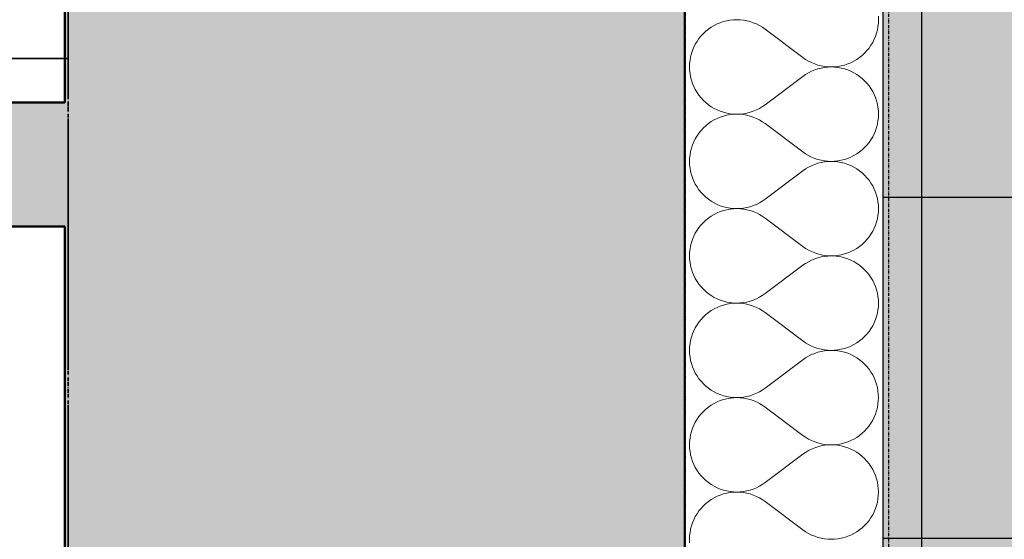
# Model space of a CAD drawing. Header units: millimetres. Extents: x -28761 to 4793, y -4271 to 20239.
# Tile 241 of 256: x -858 to -64, y 8838 to 9257. Entities that reach past the tile are written whole.
import ezdxf

# ---------------------------------------------------------------- set-up
doc = ezdxf.new("R2010")
doc.units = ezdxf.units.MM
doc.header["$MEASUREMENT"] = 0
for name, pattern in [('Telekomunikacni vodic', [9.25, 3, -0.75, 3, -0.75, 0.125, -0.75, 0.125, -0.75]), ('Wipeout_Contour', [1000, 0, -1000]), ('Čerchovaná', [450, 200, -117.5, 15, -117.5]), ('Čerchovaná M', [4.5, 2.5, -0.85, 0.3, -0.85]), ('čárkovaná 3', [1.5, 1, -0.5])]:
    doc.linetypes.add(name, pattern=pattern)
for name, color, linetype in [('5._POHLED ZÁPADNÍ_1_Konstrukce - nenosné', 7, 'Continuous'), ('5._POHLED ZÁPADNÍ_1_Konstrukce - nosné', 7, 'Continuous'), ('5._POHLED ZÁPADNÍ_1_Nové_Konstrukce - nenosné', 7, 'Continuous'), ('5._POHLED ZÁPADNÍ_1_Nové_Konstrukce - nosné', 7, 'Continuous'), ('5._POHLED ZÁPADNÍ_1_Nové_Výplně - Povrchové', 7, 'Continuous'), ('5._POHLED ZÁPADNÍ_1_Nové_Výplně – Řezové', 7, 'Continuous'), ('5._POHLED ZÁPADNÍ_1_TZB - elektroinstalace', 7, 'Continuous'), ('5._POHLED ZÁPADNÍ_1_Výplně – Řezové', 7, 'Continuous')]:
    doc.layers.add(name, color=color, linetype=linetype)

# ---------------------------------------------------------------- blocks, each defined once
blk = doc.blocks.new('*X16', base_point=(-30186.65, -6515.26))
at = {"layer": '5._POHLED ZÁPADNÍ_1_Nové_Výplně – Řezové', "color": 21, "linetype": 'Continuous', "lineweight": 20, "true_color": 0xffaaaa}
for p, q in [((-165.47, 9257.15), (-165.57, 9259.87)), ((-298, 9252.5), (-300.34, 9251.11)), ((-295.57, 9253.71), (-298, 9252.5)), ((-293.05, 9254.75), (-295.57, 9253.71)), ((-290.47, 9255.61), (-293.05, 9254.75)), ((-287.83, 9256.28), (-290.47, 9255.61)), ((-285.16, 9256.77), (-287.83, 9256.28)), ((-282.45, 9257.05), (-285.16, 9256.77)), ((-279.73, 9257.15), (-282.45, 9257.05)), ((-277.01, 9257.05), (-279.73, 9257.15)), ((-274.31, 9256.76), (-277.01, 9257.05)), ((-271.63, 9256.27), (-274.31, 9256.76)), ((-269, 9255.6), (-271.63, 9256.27)), ((-266.42, 9254.74), (-269, 9255.6)), ((-263.9, 9253.69), (-266.42, 9254.74)), ((-261.47, 9252.47), (-263.9, 9253.69)), ((-259.13, 9251.08), (-261.47, 9252.47)), ((-166.34, 9249.05), (-165.86, 9251.72)), ((-165.86, 9251.72), (-165.57, 9254.43)), ((-165.57, 9254.43), (-165.47, 9257.15)), ((-308.54, 9244.01), (-310.25, 9241.89)), ((-306.69, 9246), (-308.54, 9244.01)), ((-304.69, 9247.85), (-306.69, 9246)), ((-302.58, 9249.56), (-304.69, 9247.85)), ((-300.34, 9251.11), (-302.58, 9249.56)), ((-256.9, 9249.53), (-259.13, 9251.08)), ((-226.42, 9226.67), (-256.9, 9249.53)), ((-168.92, 9241.32), (-167.88, 9243.83)), ((-167.88, 9243.83), (-167.02, 9246.41)), ((-167.02, 9246.41), (-166.34, 9249.05)), ((-313.19, 9237.32), (-314.41, 9234.89)), ((-311.8, 9239.66), (-313.19, 9237.32)), ((-310.25, 9241.89), (-311.8, 9239.66)), ((-173.08, 9234.31), (-171.52, 9236.54)), ((-171.52, 9236.54), (-170.14, 9238.88)), ((-170.14, 9238.88), (-168.92, 9241.32)), ((-316.31, 9229.79), (-316.98, 9227.16)), ((-315.45, 9232.37), (-316.31, 9229.79)), ((-314.41, 9234.89), (-315.45, 9232.37)), ((-180.75, 9226.64), (-178.63, 9228.35)), ((-178.63, 9228.35), (-176.64, 9230.2)), ((-176.64, 9230.2), (-174.78, 9232.19)), ((-174.78, 9232.19), (-173.08, 9234.31)), ((-317.76, 9221.77), (-317.85, 9219.06)), ((-317.46, 9224.48), (-317.76, 9221.77)), ((-316.98, 9227.16), (-317.46, 9224.48)), ((-226.42, 9226.67), (-224.19, 9225.12)), ((-224.19, 9225.12), (-221.85, 9223.73)), ((-221.85, 9223.73), (-219.42, 9222.51)), ((-219.42, 9222.51), (-216.91, 9221.47)), ((-216.91, 9221.47), (-214.33, 9220.6)), ((-214.33, 9220.6), (-211.69, 9219.93)), ((-195.49, 9219.92), (-192.85, 9220.59)), ((-192.85, 9220.59), (-190.27, 9221.45)), ((-190.27, 9221.45), (-187.76, 9222.49)), ((-187.76, 9222.49), (-185.32, 9223.7)), ((-185.32, 9223.7), (-182.98, 9225.09)), ((-182.98, 9225.09), (-180.75, 9226.64)), ((-317.85, 9219.06), (-317.76, 9216.34)), ((-317.76, 9216.34), (-317.47, 9213.63)), ((-317.47, 9213.63), (-316.98, 9210.95)), ((-224.19, 9212.99), (-226.42, 9211.43)), ((-221.85, 9214.38), (-224.19, 9212.99)), ((-219.42, 9215.6), (-221.85, 9214.38)), ((-216.91, 9216.64), (-219.42, 9215.6)), ((-214.33, 9217.5), (-216.91, 9216.64)), ((-211.69, 9218.18), (-214.33, 9217.5)), ((-211.69, 9219.93), (-209.02, 9219.44)), ((-209.02, 9218.66), (-211.69, 9218.18)), ((-209.02, 9219.44), (-206.31, 9219.15)), ((-206.31, 9218.95), (-209.02, 9218.66)), ((-206.31, 9219.15), (-203.59, 9219.05)), ((-203.59, 9219.05), (-206.31, 9218.95)), ((-203.59, 9219.05), (-200.87, 9219.15)), ((-200.87, 9218.96), (-203.59, 9219.05)), ((-200.87, 9219.15), (-198.17, 9219.44)), ((-198.17, 9218.67), (-200.87, 9218.96)), ((-198.17, 9219.44), (-195.49, 9219.92)), ((-195.49, 9218.19), (-198.17, 9218.67)), ((-192.85, 9217.51), (-195.49, 9218.19)), ((-190.27, 9216.66), (-192.85, 9217.51)), ((-187.76, 9215.62), (-190.27, 9216.66)), ((-185.33, 9214.4), (-187.76, 9215.62)), ((-182.98, 9213.01), (-185.33, 9214.4)), ((-180.75, 9211.46), (-182.98, 9213.01)), ((-316.98, 9210.95), (-316.31, 9208.32)), ((-316.31, 9208.32), (-315.45, 9205.74)), ((-315.45, 9205.74), (-314.41, 9203.22)), ((-226.42, 9211.43), (-256.9, 9188.58)), ((-178.63, 9209.76), (-180.75, 9211.46)), ((-176.64, 9207.9), (-178.63, 9209.76)), ((-174.78, 9205.91), (-176.64, 9207.9)), ((-173.08, 9203.79), (-174.78, 9205.91)), ((-314.41, 9203.22), (-313.19, 9200.79)), ((-313.19, 9200.79), (-311.8, 9198.45)), ((-311.8, 9198.45), (-310.25, 9196.22)), ((-310.25, 9196.22), (-308.54, 9194.1)), ((-171.52, 9201.56), (-173.08, 9203.79)), ((-170.14, 9199.22), (-171.52, 9201.56)), ((-168.92, 9196.79), (-170.14, 9199.22)), ((-167.88, 9194.27), (-168.92, 9196.79)), ((-308.54, 9194.1), (-306.69, 9192.11)), ((-306.69, 9192.11), (-304.7, 9190.26)), ((-304.7, 9190.26), (-302.58, 9188.55)), ((-302.58, 9188.55), (-300.34, 9187)), ((-259.13, 9187.02), (-256.9, 9188.58)), ((-167.02, 9191.69), (-167.88, 9194.27)), ((-166.34, 9189.06), (-167.02, 9191.69)), ((-165.86, 9186.38), (-166.34, 9189.06)), ((-300.34, 9187), (-298, 9185.61)), ((-298, 9185.61), (-295.57, 9184.39)), ((-295.57, 9184.39), (-293.05, 9183.35)), ((-293.05, 9183.35), (-290.47, 9182.5)), ((-290.47, 9182.5), (-287.84, 9181.83)), ((-287.84, 9181.83), (-285.16, 9181.34)), ((-285.16, 9180.57), (-287.84, 9180.09)), ((-285.16, 9181.34), (-282.45, 9181.05)), ((-282.45, 9180.86), (-285.16, 9180.57)), ((-282.45, 9181.05), (-279.73, 9180.96)), ((-279.73, 9180.96), (-282.45, 9180.86)), ((-279.73, 9180.96), (-277.02, 9181.06)), ((-277.02, 9180.86), (-279.73, 9180.96)), ((-277.02, 9181.06), (-274.31, 9181.35)), ((-274.31, 9180.57), (-277.02, 9180.86)), ((-274.31, 9181.35), (-271.63, 9181.84)), ((-271.63, 9180.08), (-274.31, 9180.57)), ((-271.63, 9181.84), (-269, 9182.51)), ((-269, 9182.51), (-266.42, 9183.37)), ((-266.42, 9183.37), (-263.91, 9184.41)), ((-263.91, 9184.41), (-261.47, 9185.63)), ((-261.47, 9185.63), (-259.13, 9187.02)), ((-165.57, 9183.68), (-165.86, 9186.38)), ((-165.47, 9180.96), (-165.57, 9183.68)), ((-165.57, 9178.24), (-165.47, 9180.96)), ((-302.58, 9173.37), (-304.7, 9171.66)), ((-300.34, 9174.92), (-302.58, 9173.37)), ((-298, 9176.31), (-300.34, 9174.92)), ((-295.57, 9177.52), (-298, 9176.31)), ((-293.05, 9178.56), (-295.57, 9177.52)), ((-290.47, 9179.42), (-293.05, 9178.56)), ((-287.84, 9180.09), (-290.47, 9179.42)), ((-269, 9179.41), (-271.63, 9180.08)), ((-266.42, 9178.55), (-269, 9179.41)), ((-263.91, 9177.5), (-266.42, 9178.55)), ((-261.47, 9176.28), (-263.91, 9177.5)), ((-259.14, 9174.89), (-261.47, 9176.28)), ((-256.9, 9173.34), (-259.14, 9174.89)), ((-226.43, 9150.48), (-256.9, 9173.34)), ((-167.02, 9170.22), (-166.34, 9172.86)), ((-166.34, 9172.86), (-165.86, 9175.53)), ((-165.86, 9175.53), (-165.57, 9178.24)), ((-310.25, 9165.7), (-311.8, 9163.47)), ((-308.54, 9167.82), (-310.25, 9165.7)), ((-306.69, 9169.81), (-308.54, 9167.82)), ((-304.7, 9171.66), (-306.69, 9169.81)), ((-170.14, 9162.69), (-168.92, 9165.13)), ((-168.92, 9165.13), (-167.88, 9167.64)), ((-167.88, 9167.64), (-167.02, 9170.22)), ((-314.41, 9158.7), (-315.45, 9156.18)), ((-313.19, 9161.13), (-314.41, 9158.7)), ((-311.8, 9163.47), (-313.19, 9161.13)), ((-174.79, 9156), (-173.08, 9158.12)), ((-173.08, 9158.12), (-171.53, 9160.35)), ((-171.53, 9160.35), (-170.14, 9162.69)), ((-316.98, 9150.97), (-317.47, 9148.29)), ((-316.31, 9153.6), (-316.98, 9150.97)), ((-315.45, 9156.18), (-316.31, 9153.6)), ((-226.43, 9150.48), (-224.19, 9148.93)), ((-224.19, 9148.93), (-221.85, 9147.54)), ((-185.33, 9147.51), (-182.99, 9148.9)), ((-182.99, 9148.9), (-180.75, 9150.45)), ((-180.75, 9150.45), (-178.63, 9152.16)), ((-178.63, 9152.16), (-176.64, 9154.01)), ((-176.64, 9154.01), (-174.79, 9156)), ((-317.76, 9145.58), (-317.85, 9142.86)), ((-317.85, 9142.86), (-317.76, 9140.15)), ((-317.47, 9148.29), (-317.76, 9145.58)), ((-221.85, 9147.54), (-219.42, 9146.32)), ((-219.42, 9146.32), (-216.91, 9145.27)), ((-216.91, 9145.27), (-214.33, 9144.41)), ((-214.33, 9141.31), (-216.91, 9140.45)), ((-214.33, 9144.41), (-211.69, 9143.74)), ((-211.69, 9141.99), (-214.33, 9141.31)), ((-211.69, 9143.74), (-209.02, 9143.25)), ((-209.02, 9142.47), (-211.69, 9141.99)), ((-209.02, 9143.25), (-206.31, 9142.96)), ((-206.31, 9142.76), (-209.02, 9142.47)), ((-206.31, 9142.96), (-203.59, 9142.86)), ((-203.59, 9142.86), (-206.31, 9142.76)), ((-203.59, 9142.86), (-200.87, 9142.96)), ((-200.87, 9142.77), (-203.59, 9142.86)), ((-200.87, 9142.96), (-198.17, 9143.25)), ((-198.17, 9142.48), (-200.87, 9142.77)), ((-198.17, 9143.25), (-195.49, 9143.73)), ((-195.49, 9142), (-198.17, 9142.48)), ((-195.49, 9143.73), (-192.86, 9144.4)), ((-192.86, 9141.32), (-195.49, 9142)), ((-192.86, 9144.4), (-190.27, 9145.26)), ((-190.27, 9140.47), (-192.86, 9141.32)), ((-190.27, 9145.26), (-187.76, 9146.3)), ((-187.76, 9146.3), (-185.33, 9147.51)), ((-317.76, 9140.15), (-317.47, 9137.44)), ((-317.47, 9137.44), (-316.98, 9134.76)), ((-316.98, 9134.76), (-316.31, 9132.13)), ((-226.43, 9135.24), (-256.9, 9112.39)), ((-224.19, 9136.8), (-226.43, 9135.24)), ((-221.85, 9138.19), (-224.19, 9136.8)), ((-219.42, 9139.41), (-221.85, 9138.19)), ((-216.91, 9140.45), (-219.42, 9139.41)), ((-187.76, 9139.43), (-190.27, 9140.47)), ((-185.33, 9138.21), (-187.76, 9139.43)), ((-182.99, 9136.82), (-185.33, 9138.21)), ((-180.75, 9135.27), (-182.99, 9136.82)), ((-178.63, 9133.57), (-180.75, 9135.27)), ((-176.64, 9131.71), (-178.63, 9133.57)), ((-316.31, 9132.13), (-315.45, 9129.55)), ((-315.45, 9129.55), (-314.41, 9127.03)), ((-314.41, 9127.03), (-313.19, 9124.6)), ((-174.79, 9129.72), (-176.64, 9131.71)), ((-173.08, 9127.6), (-174.79, 9129.72)), ((-171.53, 9125.37), (-173.08, 9127.6)), ((-170.14, 9123.03), (-171.53, 9125.37)), ((-313.19, 9124.6), (-311.8, 9122.26)), ((-311.8, 9122.26), (-310.25, 9120.03)), ((-310.25, 9120.03), (-308.54, 9117.91)), ((-308.54, 9117.91), (-306.69, 9115.92)), ((-168.92, 9120.6), (-170.14, 9123.03)), ((-167.88, 9118.08), (-168.92, 9120.6)), ((-167.02, 9115.5), (-167.88, 9118.08)), ((-306.69, 9115.92), (-304.7, 9114.07)), ((-304.7, 9114.07), (-302.58, 9112.36)), ((-302.58, 9112.36), (-300.34, 9110.81)), ((-300.34, 9110.81), (-298, 9109.42)), ((-298, 9109.42), (-295.57, 9108.2)), ((-263.91, 9108.22), (-261.48, 9109.44)), ((-261.48, 9109.44), (-259.14, 9110.83)), ((-259.14, 9110.83), (-256.9, 9112.39)), ((-166.35, 9112.87), (-167.02, 9115.5)), ((-165.86, 9110.19), (-166.35, 9112.87)), ((-165.57, 9107.48), (-165.86, 9110.19)), ((-295.57, 9101.33), (-298, 9100.12)), ((-295.57, 9108.2), (-293.06, 9107.16)), ((-293.06, 9102.37), (-295.57, 9101.33)), ((-293.06, 9107.16), (-290.47, 9106.31)), ((-290.47, 9103.23), (-293.06, 9102.37)), ((-290.47, 9106.31), (-287.84, 9105.63)), ((-287.84, 9103.9), (-290.47, 9103.23)), ((-287.84, 9105.63), (-285.16, 9105.15)), ((-285.16, 9104.38), (-287.84, 9103.9)), ((-285.16, 9105.15), (-282.46, 9104.86)), ((-282.46, 9104.67), (-285.16, 9104.38)), ((-282.46, 9104.86), (-279.74, 9104.77)), ((-279.74, 9104.77), (-282.46, 9104.67)), ((-279.74, 9104.77), (-277.02, 9104.87)), ((-277.02, 9104.67), (-279.74, 9104.77)), ((-277.02, 9104.87), (-274.31, 9105.16)), ((-274.31, 9104.38), (-277.02, 9104.67)), ((-274.31, 9105.16), (-271.64, 9105.64)), ((-271.64, 9103.89), (-274.31, 9104.38)), ((-271.64, 9105.64), (-269, 9106.32)), ((-269, 9103.22), (-271.64, 9103.89)), ((-269, 9106.32), (-266.42, 9107.18)), ((-266.42, 9102.36), (-269, 9103.22)), ((-266.42, 9107.18), (-263.91, 9108.22)), ((-263.91, 9101.31), (-266.42, 9102.36)), ((-261.48, 9100.09), (-263.91, 9101.31)), ((-165.86, 9099.34), (-165.57, 9102.05)), ((-165.47, 9104.77), (-165.57, 9107.48)), ((-165.57, 9102.05), (-165.47, 9104.77)), ((-306.69, 9093.62), (-308.54, 9091.63)), ((-304.7, 9095.47), (-306.69, 9093.62)), ((-302.58, 9097.18), (-304.7, 9095.47)), ((-300.34, 9098.73), (-302.58, 9097.18)), ((-298, 9100.12), (-300.34, 9098.73)), ((-259.14, 9098.7), (-261.48, 9100.09)), ((-256.9, 9097.15), (-259.14, 9098.7)), ((-226.43, 9074.29), (-256.9, 9097.15)), ((-167.88, 9091.45), (-167.02, 9094.03)), ((-167.02, 9094.03), (-166.35, 9096.66)), ((-166.35, 9096.66), (-165.86, 9099.34)), ((-311.8, 9087.28), (-313.19, 9084.94)), ((-310.25, 9089.51), (-311.8, 9087.28)), ((-308.54, 9091.63), (-310.25, 9089.51)), ((-171.53, 9084.16), (-170.14, 9086.5)), ((-170.14, 9086.5), (-168.92, 9088.93)), ((-168.92, 9088.93), (-167.88, 9091.45)), ((-316.31, 9077.41), (-316.99, 9074.78)), ((-315.45, 9079.99), (-316.31, 9077.41)), ((-314.41, 9082.51), (-315.45, 9079.99)), ((-313.19, 9084.94), (-314.41, 9082.51)), ((-178.63, 9075.97), (-176.64, 9077.82)), ((-176.64, 9077.82), (-174.79, 9079.81)), ((-174.79, 9079.81), (-173.08, 9081.93)), ((-173.08, 9081.93), (-171.53, 9084.16)), ((-317.76, 9069.39), (-317.86, 9066.67)), ((-317.47, 9072.1), (-317.76, 9069.39)), ((-316.99, 9074.78), (-317.47, 9072.1)), ((-226.43, 9074.29), (-224.19, 9072.74)), ((-224.19, 9072.74), (-221.86, 9071.35)), ((-221.86, 9071.35), (-219.42, 9070.13)), ((-219.42, 9070.13), (-216.91, 9069.08)), ((-216.91, 9069.08), (-214.33, 9068.22)), ((-190.28, 9069.07), (-187.76, 9070.11)), ((-187.76, 9070.11), (-185.33, 9071.32)), ((-185.33, 9071.32), (-182.99, 9072.71)), ((-182.99, 9072.71), (-180.75, 9074.26)), ((-180.75, 9074.26), (-178.63, 9075.97)), ((-317.86, 9066.67), (-317.76, 9063.96)), ((-317.76, 9063.96), (-317.47, 9061.25)), ((-317.47, 9061.25), (-316.99, 9058.57)), ((-221.86, 9062), (-224.2, 9060.61)), ((-219.42, 9063.22), (-221.86, 9062)), ((-216.91, 9064.26), (-219.42, 9063.22)), ((-214.33, 9065.12), (-216.91, 9064.26)), ((-214.33, 9068.22), (-211.7, 9067.55)), ((-211.7, 9065.8), (-214.33, 9065.12)), ((-211.7, 9067.55), (-209.02, 9067.06)), ((-209.02, 9066.28), (-211.7, 9065.8)), ((-209.02, 9067.06), (-206.31, 9066.77)), ((-206.31, 9066.57), (-209.02, 9066.28)), ((-206.31, 9066.77), (-203.6, 9066.67)), ((-203.6, 9066.67), (-206.31, 9066.57)), ((-203.6, 9066.67), (-200.88, 9066.77)), ((-200.88, 9066.58), (-203.6, 9066.67)), ((-200.88, 9066.77), (-198.17, 9067.06)), ((-198.17, 9066.29), (-200.88, 9066.58)), ((-198.17, 9067.06), (-195.49, 9067.54)), ((-195.49, 9065.81), (-198.17, 9066.29)), ((-195.49, 9067.54), (-192.86, 9068.21)), ((-192.86, 9065.13), (-195.49, 9065.81)), ((-192.86, 9068.21), (-190.28, 9069.07)), ((-190.28, 9064.28), (-192.86, 9065.13)), ((-187.76, 9063.24), (-190.28, 9064.28)), ((-185.33, 9062.02), (-187.76, 9063.24)), ((-182.99, 9060.63), (-185.33, 9062.02)), ((-316.99, 9058.57), (-316.31, 9055.94)), ((-316.31, 9055.94), (-315.45, 9053.36)), ((-315.45, 9053.36), (-314.41, 9050.84)), ((-226.43, 9059.05), (-256.91, 9036.2)), ((-224.2, 9060.61), (-226.43, 9059.05)), ((-180.75, 9059.08), (-182.99, 9060.63)), ((-178.63, 9057.37), (-180.75, 9059.08)), ((-176.64, 9055.52), (-178.63, 9057.37)), ((-174.79, 9053.53), (-176.64, 9055.52)), ((-173.08, 9051.41), (-174.79, 9053.53)), ((-314.41, 9050.84), (-313.19, 9048.41)), ((-313.19, 9048.41), (-311.8, 9046.07)), ((-311.8, 9046.07), (-310.25, 9043.84)), ((-171.53, 9049.18), (-173.08, 9051.41)), ((-170.14, 9046.84), (-171.53, 9049.18)), ((-168.92, 9044.41), (-170.14, 9046.84)), ((-310.25, 9043.84), (-308.55, 9041.72)), ((-308.55, 9041.72), (-306.69, 9039.73)), ((-306.69, 9039.73), (-304.7, 9037.87)), ((-304.7, 9037.87), (-302.58, 9036.17)), ((-167.88, 9041.89), (-168.92, 9044.41)), ((-167.02, 9039.31), (-167.88, 9041.89)), ((-166.35, 9036.68), (-167.02, 9039.31)), ((-302.58, 9036.17), (-300.35, 9034.62)), ((-300.35, 9034.62), (-298, 9033.23)), ((-298, 9033.23), (-295.57, 9032.01)), ((-295.57, 9032.01), (-293.06, 9030.97)), ((-293.06, 9030.97), (-290.48, 9030.12)), ((-290.48, 9030.12), (-287.84, 9029.44)), ((-287.84, 9029.44), (-285.16, 9028.96)), ((-274.31, 9028.97), (-271.64, 9029.45)), ((-271.64, 9029.45), (-269, 9030.13)), ((-269, 9030.13), (-266.42, 9030.99)), ((-266.42, 9030.99), (-263.91, 9032.03)), ((-263.91, 9032.03), (-261.48, 9033.25)), ((-261.48, 9033.25), (-259.14, 9034.64)), ((-259.14, 9034.64), (-256.91, 9036.2)), ((-165.86, 9034), (-166.35, 9036.68)), ((-165.57, 9031.29), (-165.86, 9034)), ((-165.48, 9028.58), (-165.57, 9031.29)), ((-300.35, 9022.54), (-302.58, 9020.99)), ((-298.01, 9023.93), (-300.35, 9022.54)), ((-295.57, 9025.14), (-298.01, 9023.93)), ((-293.06, 9026.18), (-295.57, 9025.14)), ((-290.48, 9027.04), (-293.06, 9026.18)), ((-287.84, 9027.71), (-290.48, 9027.04)), ((-285.16, 9028.19), (-287.84, 9027.71)), ((-285.16, 9028.96), (-282.46, 9028.67)), ((-282.46, 9028.48), (-285.16, 9028.19)), ((-282.46, 9028.67), (-279.74, 9028.58)), ((-279.74, 9028.58), (-282.46, 9028.48)), ((-279.74, 9028.58), (-277.02, 9028.68)), ((-277.02, 9028.48), (-279.74, 9028.58)), ((-277.02, 9028.68), (-274.31, 9028.97)), ((-274.31, 9028.19), (-277.02, 9028.48)), ((-271.64, 9027.7), (-274.31, 9028.19)), ((-269, 9027.03), (-271.64, 9027.7)), ((-266.42, 9026.17), (-269, 9027.03)), ((-263.91, 9025.12), (-266.42, 9026.17)), ((-261.48, 9023.9), (-263.91, 9025.12)), ((-259.14, 9022.51), (-261.48, 9023.9)), ((-256.91, 9020.96), (-259.14, 9022.51)), ((-166.35, 9020.47), (-165.86, 9023.15)), ((-165.86, 9023.15), (-165.57, 9025.86)), ((-165.57, 9025.86), (-165.48, 9028.58)), ((-308.55, 9015.44), (-310.25, 9013.32)), ((-306.69, 9017.43), (-308.55, 9015.44)), ((-304.7, 9019.28), (-306.69, 9017.43)), ((-302.58, 9020.99), (-304.7, 9019.28)), ((-226.43, 8998.1), (-256.91, 9020.96)), ((-168.92, 9012.74), (-167.88, 9015.26)), ((-167.88, 9015.26), (-167.02, 9017.84)), ((-167.02, 9017.84), (-166.35, 9020.47)), ((-314.41, 9006.32), (-315.45, 9003.8)), ((-313.19, 9008.75), (-314.41, 9006.32)), ((-311.81, 9011.09), (-313.19, 9008.75)), ((-310.25, 9013.32), (-311.81, 9011.09)), ((-174.79, 9003.62), (-173.08, 9005.74)), ((-173.08, 9005.74), (-171.53, 9007.97)), ((-171.53, 9007.97), (-170.14, 9010.31)), ((-170.14, 9010.31), (-168.92, 9012.74)), ((-316.99, 8998.58), (-317.47, 8995.91)), ((-316.31, 9001.22), (-316.99, 8998.58)), ((-315.45, 9003.8), (-316.31, 9001.22)), ((-226.43, 8998.1), (-224.2, 8996.55)), ((-182.99, 8996.52), (-180.75, 8998.07)), ((-180.75, 8998.07), (-178.64, 8999.78)), ((-178.64, 8999.78), (-176.64, 9001.63)), ((-176.64, 9001.63), (-174.79, 9003.62)), ((-317.76, 8993.2), (-317.86, 8990.48)), ((-317.86, 8990.48), (-317.76, 8987.76)), ((-317.47, 8995.91), (-317.76, 8993.2)), ((-224.2, 8996.55), (-221.86, 8995.16)), ((-221.86, 8995.16), (-219.43, 8993.94)), ((-219.43, 8993.94), (-216.91, 8992.89)), ((-216.91, 8992.89), (-214.33, 8992.03)), ((-214.33, 8992.03), (-211.7, 8991.36)), ((-211.7, 8991.36), (-209.02, 8990.87)), ((-209.02, 8990.09), (-211.7, 8989.6)), ((-209.02, 8990.87), (-206.32, 8990.58)), ((-206.32, 8990.38), (-209.02, 8990.09)), ((-206.32, 8990.58), (-203.6, 8990.48)), ((-203.6, 8990.48), (-206.32, 8990.38)), ((-203.6, 8990.48), (-200.88, 8990.58)), ((-200.88, 8990.39), (-203.6, 8990.48)), ((-200.88, 8990.58), (-198.17, 8990.87)), ((-198.17, 8990.1), (-200.88, 8990.39)), ((-198.17, 8990.87), (-195.5, 8991.35)), ((-195.5, 8989.61), (-198.17, 8990.1)), ((-195.5, 8991.35), (-192.86, 8992.02)), ((-192.86, 8992.02), (-190.28, 8992.88)), ((-190.28, 8992.88), (-187.76, 8993.92)), ((-187.76, 8993.92), (-185.33, 8995.13)), ((-185.33, 8995.13), (-182.99, 8996.52)), ((-317.76, 8987.76), (-317.47, 8985.06)), ((-317.47, 8985.06), (-316.99, 8982.38)), ((-316.99, 8982.38), (-316.31, 8979.75)), ((-226.43, 8982.86), (-256.91, 8960.01)), ((-224.2, 8984.42), (-226.43, 8982.86)), ((-221.86, 8985.81), (-224.2, 8984.42)), ((-219.43, 8987.03), (-221.86, 8985.81)), ((-216.91, 8988.07), (-219.43, 8987.03)), ((-214.33, 8988.93), (-216.91, 8988.07)), ((-211.7, 8989.6), (-214.33, 8988.93)), ((-192.86, 8988.94), (-195.5, 8989.61)), ((-190.28, 8988.09), (-192.86, 8988.94)), ((-187.76, 8987.05), (-190.28, 8988.09)), ((-185.33, 8985.83), (-187.76, 8987.05)), ((-182.99, 8984.44), (-185.33, 8985.83)), ((-180.75, 8982.89), (-182.99, 8984.44)), ((-178.64, 8981.18), (-180.75, 8982.89)), ((-316.31, 8979.75), (-315.46, 8977.17)), ((-315.46, 8977.17), (-314.41, 8974.65)), ((-314.41, 8974.65), (-313.2, 8972.22)), ((-176.64, 8979.33), (-178.64, 8981.18)), ((-174.79, 8977.34), (-176.64, 8979.33)), ((-173.08, 8975.22), (-174.79, 8977.34)), ((-171.53, 8972.99), (-173.08, 8975.22)), ((-313.2, 8972.22), (-311.81, 8969.88)), ((-311.81, 8969.88), (-310.25, 8967.65)), ((-310.25, 8967.65), (-308.55, 8965.53)), ((-170.14, 8970.65), (-171.53, 8972.99)), ((-168.92, 8968.22), (-170.14, 8970.65)), ((-167.88, 8965.7), (-168.92, 8968.22)), ((-308.55, 8965.53), (-306.69, 8963.54)), ((-306.69, 8963.54), (-304.7, 8961.68)), ((-304.7, 8961.68), (-302.58, 8959.98)), ((-302.58, 8959.98), (-300.35, 8958.43)), ((-300.35, 8958.43), (-298.01, 8957.04)), ((-261.48, 8957.06), (-259.14, 8958.45)), ((-259.14, 8958.45), (-256.91, 8960.01)), ((-167.02, 8963.12), (-167.88, 8965.7)), ((-166.35, 8960.49), (-167.02, 8963.12)), ((-165.87, 8957.81), (-166.35, 8960.49)), ((-298.01, 8957.04), (-295.57, 8955.82)), ((-295.57, 8955.82), (-293.06, 8954.78)), ((-293.06, 8949.99), (-295.57, 8948.95)), ((-293.06, 8954.78), (-290.48, 8953.93)), ((-290.48, 8950.85), (-293.06, 8949.99)), ((-290.48, 8953.93), (-287.84, 8953.25)), ((-287.84, 8951.52), (-290.48, 8950.85)), ((-287.84, 8953.25), (-285.16, 8952.77)), ((-285.16, 8952), (-287.84, 8951.52)), ((-285.16, 8952.77), (-282.46, 8952.48)), ((-282.46, 8952.29), (-285.16, 8952)), ((-282.46, 8952.48), (-279.74, 8952.39)), ((-279.74, 8952.39), (-282.46, 8952.29)), ((-279.74, 8952.39), (-277.02, 8952.49)), ((-277.02, 8952.29), (-279.74, 8952.39)), ((-277.02, 8952.49), (-274.32, 8952.78)), ((-274.32, 8952), (-277.02, 8952.29)), ((-274.32, 8952.78), (-271.64, 8953.26)), ((-271.64, 8951.51), (-274.32, 8952)), ((-271.64, 8953.26), (-269, 8953.94)), ((-269, 8950.84), (-271.64, 8951.51)), ((-269, 8953.94), (-266.42, 8954.8)), ((-266.42, 8949.97), (-269, 8950.84)), ((-266.42, 8954.8), (-263.91, 8955.84)), ((-263.91, 8948.93), (-266.42, 8949.97)), ((-263.91, 8955.84), (-261.48, 8957.06)), ((-165.58, 8955.1), (-165.87, 8957.81)), ((-165.48, 8952.38), (-165.58, 8955.1)), ((-165.58, 8949.67), (-165.48, 8952.38)), ((-304.7, 8943.09), (-306.69, 8941.24)), ((-302.58, 8944.8), (-304.7, 8943.09)), ((-300.35, 8946.35), (-302.58, 8944.8)), ((-298.01, 8947.74), (-300.35, 8946.35)), ((-295.57, 8948.95), (-298.01, 8947.74)), ((-261.48, 8947.71), (-263.91, 8948.93)), ((-259.14, 8946.32), (-261.48, 8947.71)), ((-256.91, 8944.77), (-259.14, 8946.32)), ((-226.43, 8921.91), (-256.91, 8944.77)), ((-167.02, 8941.65), (-166.35, 8944.28)), ((-166.35, 8944.28), (-165.87, 8946.96)), ((-165.87, 8946.96), (-165.58, 8949.67)), ((-311.81, 8934.9), (-313.2, 8932.56)), ((-310.26, 8937.13), (-311.81, 8934.9)), ((-308.55, 8939.25), (-310.26, 8937.13)), ((-306.69, 8941.24), (-308.55, 8939.25)), ((-171.53, 8931.78), (-170.14, 8934.12)), ((-170.14, 8934.12), (-168.92, 8936.55)), ((-168.92, 8936.55), (-167.88, 8939.07)), ((-167.88, 8939.07), (-167.02, 8941.65)), ((-315.46, 8927.61), (-316.32, 8925.03)), ((-314.41, 8930.12), (-315.46, 8927.61)), ((-313.2, 8932.56), (-314.41, 8930.12)), ((-176.65, 8925.44), (-174.79, 8927.43)), ((-174.79, 8927.43), (-173.08, 8929.55)), ((-173.08, 8929.55), (-171.53, 8931.78)), ((-317.47, 8919.72), (-317.76, 8917.01)), ((-316.99, 8922.39), (-317.47, 8919.72)), ((-316.32, 8925.03), (-316.99, 8922.39)), ((-226.43, 8921.91), (-224.2, 8920.36)), ((-224.2, 8920.36), (-221.86, 8918.97)), ((-221.86, 8918.97), (-219.43, 8917.75)), ((-187.77, 8917.73), (-185.33, 8918.94)), ((-185.33, 8918.94), (-182.99, 8920.33)), ((-182.99, 8920.33), (-180.76, 8921.88)), ((-180.76, 8921.88), (-178.64, 8923.59)), ((-178.64, 8923.59), (-176.65, 8925.44)), ((-317.76, 8917.01), (-317.86, 8914.29)), ((-317.86, 8914.29), (-317.76, 8911.57)), ((-317.76, 8911.57), (-317.47, 8908.87)), ((-219.43, 8910.84), (-221.86, 8909.62)), ((-219.43, 8917.75), (-216.92, 8916.7)), ((-216.92, 8911.88), (-219.43, 8910.84)), ((-216.92, 8916.7), (-214.34, 8915.84)), ((-214.34, 8912.74), (-216.92, 8911.88)), ((-211.7, 8913.41), (-214.34, 8912.74)), ((-214.34, 8915.84), (-211.7, 8915.17)), ((-211.7, 8915.17), (-209.02, 8914.68)), ((-209.02, 8913.9), (-211.7, 8913.41)), ((-209.02, 8914.68), (-206.32, 8914.39)), ((-206.32, 8914.19), (-209.02, 8913.9)), ((-206.32, 8914.39), (-203.6, 8914.29)), ((-203.6, 8914.29), (-206.32, 8914.19)), ((-203.6, 8914.29), (-200.88, 8914.39)), ((-200.88, 8914.2), (-203.6, 8914.29)), ((-200.88, 8914.39), (-198.18, 8914.68)), ((-198.18, 8913.91), (-200.88, 8914.2)), ((-198.18, 8914.68), (-195.5, 8915.16)), ((-195.5, 8913.42), (-198.18, 8913.91)), ((-195.5, 8915.16), (-192.86, 8915.83)), ((-192.86, 8912.75), (-195.5, 8913.42)), ((-192.86, 8915.83), (-190.28, 8916.69)), ((-190.28, 8911.89), (-192.86, 8912.75)), ((-190.28, 8916.69), (-187.77, 8917.73)), ((-187.77, 8910.85), (-190.28, 8911.89)), ((-185.33, 8909.64), (-187.77, 8910.85)), ((-317.47, 8908.87), (-316.99, 8906.19)), ((-316.99, 8906.19), (-316.32, 8903.56)), ((-316.32, 8903.56), (-315.46, 8900.98)), ((-226.43, 8906.67), (-256.91, 8883.82)), ((-224.2, 8908.23), (-226.43, 8906.67)), ((-221.86, 8909.62), (-224.2, 8908.23)), ((-182.99, 8908.25), (-185.33, 8909.64)), ((-180.76, 8906.7), (-182.99, 8908.25)), ((-178.64, 8904.99), (-180.76, 8906.7)), ((-176.65, 8903.14), (-178.64, 8904.99)), ((-174.79, 8901.15), (-176.65, 8903.14)), ((-315.46, 8900.98), (-314.42, 8898.46)), ((-314.42, 8898.46), (-313.2, 8896.03)), ((-313.2, 8896.03), (-311.81, 8893.69)), ((-173.08, 8899.03), (-174.79, 8901.15)), ((-171.53, 8896.8), (-173.08, 8899.03)), ((-170.14, 8894.46), (-171.53, 8896.8)), ((-168.93, 8892.03), (-170.14, 8894.46)), ((-311.81, 8893.69), (-310.26, 8891.46)), ((-310.26, 8891.46), (-308.55, 8889.34)), ((-308.55, 8889.34), (-306.69, 8887.35)), ((-306.69, 8887.35), (-304.7, 8885.49)), ((-167.88, 8889.51), (-168.93, 8892.03)), ((-167.02, 8886.93), (-167.88, 8889.51)), ((-166.35, 8884.3), (-167.02, 8886.93)), ((-304.7, 8885.49), (-302.58, 8883.79)), ((-302.58, 8883.79), (-300.35, 8882.24)), ((-300.35, 8882.24), (-298.01, 8880.85)), ((-298.01, 8880.85), (-295.58, 8879.63)), ((-295.58, 8879.63), (-293.06, 8878.59)), ((-293.06, 8878.59), (-290.48, 8877.73)), ((-269.01, 8877.75), (-266.43, 8878.61)), ((-266.43, 8878.61), (-263.91, 8879.65)), ((-263.91, 8879.65), (-261.48, 8880.87)), ((-261.48, 8880.87), (-259.14, 8882.26)), ((-259.14, 8882.26), (-256.91, 8883.82)), ((-165.87, 8881.62), (-166.35, 8884.3)), ((-165.58, 8878.91), (-165.87, 8881.62)), ((-165.48, 8876.19), (-165.58, 8878.91)), ((-298.01, 8871.55), (-300.35, 8870.16)), ((-295.58, 8872.76), (-298.01, 8871.55)), ((-293.06, 8873.8), (-295.58, 8872.76)), ((-290.48, 8874.66), (-293.06, 8873.8)), ((-290.48, 8877.73), (-287.84, 8877.06)), ((-287.84, 8875.33), (-290.48, 8874.66)), ((-287.84, 8877.06), (-285.17, 8876.58)), ((-285.17, 8875.81), (-287.84, 8875.33)), ((-285.17, 8876.58), (-282.46, 8876.29)), ((-282.46, 8876.1), (-285.17, 8875.81)), ((-282.46, 8876.29), (-279.74, 8876.2)), ((-279.74, 8876.2), (-282.46, 8876.1)), ((-279.74, 8876.2), (-277.02, 8876.3)), ((-277.02, 8876.1), (-279.74, 8876.2)), ((-277.02, 8876.3), (-274.32, 8876.59)), ((-274.32, 8875.81), (-277.02, 8876.1)), ((-274.32, 8876.59), (-271.64, 8877.07)), ((-271.64, 8875.32), (-274.32, 8875.81)), ((-271.64, 8877.07), (-269.01, 8877.75)), ((-269.01, 8874.65), (-271.64, 8875.32)), ((-266.43, 8873.78), (-269.01, 8874.65)), ((-263.91, 8872.74), (-266.43, 8873.78)), ((-261.48, 8871.52), (-263.91, 8872.74)), ((-259.14, 8870.13), (-261.48, 8871.52)), ((-166.35, 8868.09), (-165.87, 8870.77)), ((-165.87, 8870.77), (-165.58, 8873.48)), ((-165.58, 8873.48), (-165.48, 8876.19)), ((-308.55, 8863.06), (-310.26, 8860.94)), ((-306.7, 8865.05), (-308.55, 8863.06)), ((-304.7, 8866.9), (-306.7, 8865.05)), ((-302.58, 8868.61), (-304.7, 8866.9)), ((-300.35, 8870.16), (-302.58, 8868.61)), ((-256.91, 8868.58), (-259.14, 8870.13)), ((-226.43, 8845.72), (-256.91, 8868.58)), ((-168.93, 8860.36), (-167.88, 8862.88)), ((-167.88, 8862.88), (-167.02, 8865.46)), ((-167.02, 8865.46), (-166.35, 8868.09)), ((-313.2, 8856.37), (-314.42, 8853.93)), ((-311.81, 8858.71), (-313.2, 8856.37)), ((-310.26, 8860.94), (-311.81, 8858.71)), ((-173.09, 8853.36), (-171.53, 8855.59)), ((-171.53, 8855.59), (-170.14, 8857.93)), ((-170.14, 8857.93), (-168.93, 8860.36)), ((-316.32, 8848.84), (-316.99, 8846.2)), ((-315.46, 8851.42), (-316.32, 8848.84)), ((-314.42, 8853.93), (-315.46, 8851.42)), ((-180.76, 8845.69), (-178.64, 8847.4)), ((-178.64, 8847.4), (-176.65, 8849.25)), ((-176.65, 8849.25), (-174.79, 8851.24)), ((-174.79, 8851.24), (-173.09, 8853.36)), ((-317.77, 8840.82), (-317.86, 8838.1)), ((-317.47, 8843.53), (-317.77, 8840.82)), ((-316.99, 8846.2), (-317.47, 8843.53)), ((-226.43, 8845.72), (-224.2, 8844.17)), ((-224.2, 8844.17), (-221.86, 8842.78)), ((-221.86, 8842.78), (-219.43, 8841.56)), ((-219.43, 8841.56), (-216.92, 8840.51)), ((-216.92, 8840.51), (-214.34, 8839.65)), ((-214.34, 8839.65), (-211.7, 8838.98)), ((-211.7, 8838.98), (-209.02, 8838.49)), ((-198.18, 8838.48), (-195.5, 8838.97)), ((-195.5, 8838.97), (-192.86, 8839.64)), ((-192.86, 8839.64), (-190.28, 8840.5)), ((-190.28, 8840.5), (-187.77, 8841.53)), ((-187.77, 8841.53), (-185.33, 8842.75)), ((-185.33, 8842.75), (-182.99, 8844.14)), ((-182.99, 8844.14), (-180.76, 8845.69)), ((-317.86, 8838.1), (-317.77, 8835.38)), ((-209.02, 8838.49), (-206.32, 8838.2)), ((-206.32, 8838.2), (-203.6, 8838.1)), ((-203.6, 8838.1), (-200.88, 8838.2)), ((-200.88, 8838.2), (-198.18, 8838.48))]:
    blk.add_line(p, q, dxfattribs=at)

msp = doc.modelspace()

# ---------------------------------------------------------------- hatches: boundary and pattern name
at = {"layer": '5._POHLED ZÁPADNÍ_1_Nové_Výplně - Povrchové', "linetype": 'Continuous', "lineweight": 0, "true_color": 0xfed4d4}
for points in [[(-321.69, 8564.05), (948.31, 8564.05), (948.31, 13540.8), (-321.69, 13540.8)], [(-321.88, 8839.09), (948.31, 8839.09), (948.31, 12306.81), (-321.88, 12306.81)], [(-321.69, 9114.09), (948.31, 9114.09), (948.31, 11213.57), (-321.69, 11213.57)]]:
    msp.add_hatch(color=254, dxfattribs=at).paths.add_polyline_path(points)
at = {"layer": '5._POHLED ZÁPADNÍ_1_Výplně – Řezové', "linetype": 'Continuous', "lineweight": 13}
for points in [[(-821.69, 7933.61), (-321.69, 7933.61), (-321.69, 9430.27), (-821.69, 9430.27)], [(-1231.27, 9090.28), (-821.69, 9090.28), (-821.69, 9190.28), (-1231.27, 9190.28)]]:
    msp.add_hatch(color=254, dxfattribs=at).paths.add_polyline_path(points)

# ---------------------------------------------------------------- linework, layer by layer
at = {"layer": '5._POHLED ZÁPADNÍ_1_Konstrukce - nosné', "color": 7, "linetype": 'Continuous', "lineweight": 50, "flags": 128}
for points in [[(-821.69, 9430.27), (-821.69, 9190.28)], [(-321.69, 7933.61), (-321.69, 9430.27)], [(-821.69, 9190.28), (-1231.27, 9190.28)], [(-1231.27, 9090.28), (-821.69, 9090.28)], [(-821.69, 9090.28), (-821.69, 7933.61)]]:
    msp.add_lwpolyline(points, dxfattribs=at)
at = {"layer": '5._POHLED ZÁPADNÍ_1_Nové_Konstrukce - nenosné', "color": 1, "linetype": 'Continuous', "lineweight": 25, "flags": 128}
for points in [[(-321.69, 8564.05), (948.31, 8564.05), (948.31, 13540.8), (-321.69, 13540.8)], [(-321.88, 8839.09), (948.31, 8839.09), (948.31, 12306.81), (-321.88, 12306.81)], [(-321.69, 9114.09), (948.31, 9114.09), (948.31, 11213.57), (-321.69, 11213.57)]]:
    msp.add_lwpolyline(points, close=True, dxfattribs=at)
at = {"layer": '5._POHLED ZÁPADNÍ_1_Nové_Konstrukce - nosné', "color": 1, "linetype": 'Čerchovaná M', "lineweight": 25}
for p, q in [((-130.77, 18117.85), (-130.77, 194.27)), ((-130.68, 18117.85), (-130.68, 194.27))]:
    msp.add_line(p, q, dxfattribs=at)
at = {"layer": '5._POHLED ZÁPADNÍ_1_Nové_Konstrukce - nosné', "color": 1, "linetype": 'Čerchovaná M', "lineweight": 25, "flags": 128}
for points in [[(-157.33, 18117.85), (-157.33, 194.27)], [(-130.59, 194.27), (-130.59, 18117.85)]]:
    msp.add_lwpolyline(points, dxfattribs=at)
at = {"layer": '5._POHLED ZÁPADNÍ_1_TZB - elektroinstalace', "color": 92, "linetype": 'Čerchovaná', "lineweight": 35, "true_color": 0x00d700, "flags": 128}
for points in [[(-3162.69, 13350.78), (-818.94, 13350.78), (-818.94, 7975.78), (-1068.94, 7975.78), (-1068.94, 975.78), (-15818.94, 975.78)], [(-943.94, 10850.78), (-818.94, 10850.78), (-818.94, 7975.78), (-1068.94, 7975.78), (-1068.94, 7100.78), (-1318.94, 7100.78)]]:
    msp.add_lwpolyline(points, dxfattribs=at)
at = {"layer": '5._POHLED ZÁPADNÍ_1_TZB - elektroinstalace', "color": 92, "linetype": 'Continuous', "lineweight": 35, "true_color": 0x00d700, "flags": 128}
msp.add_lwpolyline([(-1068.94, 9066.43), (-1068.94, 9225.78), (-818.94, 9225.78), (-818.94, 10975.78), (-1103.3, 10975.78)], dxfattribs=at)
at = {"layer": '5._POHLED ZÁPADNÍ_1_TZB - elektroinstalace', "color": 92, "linetype": 'Telekomunikacni vodic', "lineweight": 35, "true_color": 0x00d700, "flags": 128}
msp.add_lwpolyline([(-943.94, 10850.78), (-818.94, 10850.78), (-818.94, 7975.78), (-1068.94, 7975.78), (-1068.94, 7100.78), (-1318.94, 7100.78)], dxfattribs=at)

# ---------------------------------------------------------------- next in the draw order: wipeouts: each hides what was drawn before it
at = {"color": 254, "linetype": 'Wipeout_Contour', "lineweight": 0, "ltscale": 34746.79736}
msp.add_wipeout([(-321.69, 7933.61), (-161.69, 7933.61), (-161.66, 9432.26), (-321.66, 9432.27)], dxfattribs=at).dxf.layer = '5._POHLED ZÁPADNÍ_1_Nové_Výplně – Řezové'

# ---------------------------------------------------------------- next in the draw order: linework, layer by layer
at = {"layer": '5._POHLED ZÁPADNÍ_1_Konstrukce - nenosné', "color": 7, "linetype": 'čárkovaná 3', "lineweight": 35}
msp.add_line((-321.45, 349.97), (-321.45, 17970.06), dxfattribs=at)
at = {"layer": '5._POHLED ZÁPADNÍ_1_Nové_Konstrukce - nosné', "color": 1, "linetype": 'Continuous', "lineweight": 25, "flags": 128}
for points in [[(-321.66, 9432.27), (-321.69, 7933.61)], [(-161.69, 7933.61), (-161.66, 9432.26)]]:
    msp.add_lwpolyline(points, dxfattribs=at)

# ---------------------------------------------------------------- next in the draw order: block references
at = {"layer": '5._POHLED ZÁPADNÍ_1_Konstrukce - nenosné', "color": 9, "linetype": 'Continuous', "lineweight": 13}
msp.add_blockref('*X16', (-30186.65, -6515.26), dxfattribs=at)

doc.saveas('drawing.dxf')
